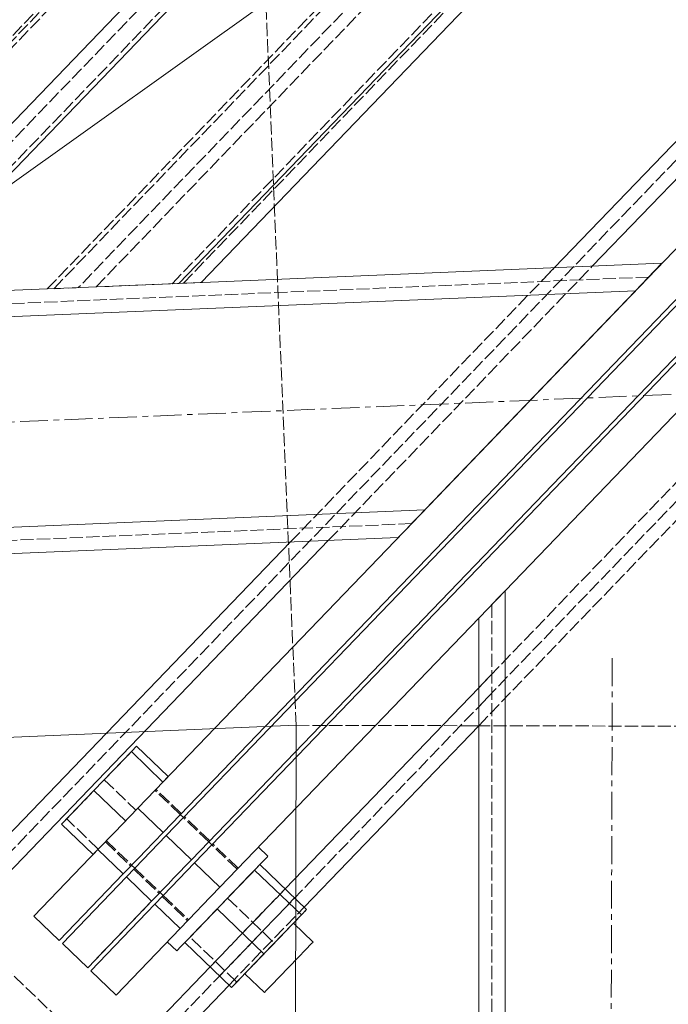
# Model space of a CAD drawing. Header units: millimetres. Extents: x -15129 to 9171, y -18789 to 5877.
# Tile 6 of 256: x -11301 to -11153, y -16714 to -16489. Entities that reach past the tile are written whole.
import ezdxf

# ---------------------------------------------------------------- set-up
doc = ezdxf.new("R2010")
doc.units = ezdxf.units.MM
doc.linetypes.add('ACAD_ISO02W100', pattern=[15, 12, -3])
doc.linetypes.add('CENTER', pattern=[50.8, 31.75, -6.35, 6.35, -6.35])
for name, color, linetype in [('AS_Belki', 145, 'Continuous'), ('AS_Blachy', 30, 'Continuous'), ('AS_DIM_ON', 7, 'Continuous'), ('AS_Sciany betonowe', 252, 'Continuous'), ('AS_Sruby', 9, 'Continuous')]:
    doc.layers.add(name, color=color, linetype=linetype)

msp = doc.modelspace()

# ---------------------------------------------------------------- linework, layer by layer
at = {"color": 5, "linetype": 'CENTER', "lineweight": 13, "ltscale": 0.2}
for p, q in [((-12610.56, -16635.47, 38010), (-11114.76, -16573.08, 21177.42)), ((-11166.01, -16634.88, 24592.18), (-11168.97, -17721.8, 38000))]:
    msp.add_line(p, q, dxfattribs=at)
at = {"layer": 'AS_Belki', "color": 84, "linetype": 'ACAD_ISO02W100', "lineweight": 13, "ltscale": 0.25}
for p, q in [((-11382.16, -16761.19), (-9433.08, -14733.53)), ((-9394.15, -14770.95), (-11343.23, -16798.61)), ((-11198.72, -16408.43), (-11337.04, -16552.33)), ((-11222.7, -16409.43), (-11361.02, -16553.33)), ((-11195.47, -16410.61), (-11331.47, -16552.1)), ((-11223.95, -16411.8), (-11359.95, -16553.28)), ((-11358.45, -16553.22), (-11222.45, -16411.74)), ((-11266.39, -16549.38), (-11167.43, -16446.43)), ((-11294.87, -16550.57), (-11195.9, -16447.62)), ((-11293.37, -16550.51), (-11194.41, -16447.55)), ((-11263.82, -16549.27), (-11167.17, -16448.73)), ((-11191.15, -16449.73), (-11287.8, -16550.27)), ((-11283.73, -16550.1), (-11189.4, -16451.97)), ((-11196.47, -16641.61), (-11100.8, -16542.08)), ((-11239.37, -16608.31), (-11179.23, -16545.75)), ((-11230.7, -16607.95), (-11170.56, -16545.39)), ((-11179.23, -16545.75), (-11182.24, -16548.87)), ((-11157.67, -16547.85), (-11391.11, -16557.59)), ((-11196.47, -16650.27), (-11096.48, -16546.24)), ((-11158.55, -16548.77), (-11157.67, -16547.85)), ((-11283.73, -16550.1), (-11259.75, -16549.1)), ((-11266.39, -16549.38), (-11263.95, -16549.28)), ((-11263.95, -16549.28), (-11263.82, -16549.27)), ((-11294.87, -16550.57), (-11288.24, -16550.29)), ((-11290.05, -16550.37), (-11287.8, -16550.27)), ((-11209.99, -16602.28), (-11208.79, -16601.03)), ((-11211.8, -16604.15), (-11388.86, -16611.54)), ((-11211.8, -16604.15), (-11210.91, -16603.24)), ((-11190.47, -16619.49), (-11192.59, -16621.7)), ((-11190.47, -16619.49), (-11190.47, -16802.45)), ((-11192.59, -16621.7), (-11193.47, -16622.62)), ((-11193.47, -16622.62), (-11193.47, -16799.45)), ((-11193.47, -16622.62), (-11193.47, -16751.45)), ((-11196.47, -16625.74), (-11196.47, -16751.45)), ((-11193.47, -16638.49), (-11196.47, -16641.61)), ((-11193.47, -16638.49), (-11196.47, -16641.61)), ((-11196.47, -16645.94), (-11193.47, -16642.82)), ((-11196.47, -16650.27), (-11193.47, -16647.14)), ((-11257.73, -16705.33), (-11240.62, -16687.53)), ((-11240.62, -16687.53), (-11257.73, -16705.33)), ((-11255.56, -16707.41), (-11238.46, -16689.61)), ((-11253.4, -16709.49), (-11236.29, -16691.69)), ((-11253.4, -16709.49), (-11236.29, -16691.69))]:
    msp.add_line(p, q, dxfattribs=at)
at = {"layer": 'AS_Belki', "color": 145, "linetype": 'Continuous', "lineweight": 13, "ltscale": 0.25}
for p, q in [((-11179.23, -16545.75), (-10447.1, -15784.1)), ((-11170.56, -16545.39), (-10442.78, -15788.26)), ((-11200.48, -16406.2), (-11341.11, -16552.5)), ((-11329.98, -16552.03), (-11193.97, -16410.55)), ((-11165.93, -16446.37), (-11264.89, -16549.32)), ((-11259.75, -16549.1), (-11165.42, -16450.97)), ((-11154.67, -16544.72), (-11264.89, -16549.32)), ((-11156.43, -16546.55), (-11154.67, -16544.72)), ((-11160.68, -16550.98), (-11156.43, -16546.55)), ((-11264.89, -16549.32), (-11329.98, -16552.03)), ((-11264.89, -16549.32), (-11260.02, -16549.12)), ((-11260.02, -16549.12), (-11259.75, -16549.1)), ((-11396.98, -16560.83), (-11160.68, -16550.98)), ((-11208.79, -16601.03), (-11160.68, -16550.98)), ((-11142.47, -16569.56), (-11190.47, -16619.49)), ((-11394.97, -16608.79), (-11208.79, -16601.03)), ((-11213.04, -16605.45), (-11208.79, -16601.03)), ((-11214.8, -16607.28), (-11213.04, -16605.45)), ((-11388.73, -16614.54), (-11214.8, -16607.28)), ((-11384.32, -16759.11), (-11239.37, -16608.31)), ((-11384.16, -16767.59), (-11230.7, -16607.95)), ((-11190.47, -16619.49), (-11194.72, -16623.91)), ((-11190.47, -16805.45), (-11190.47, -16619.49)), ((-11196.47, -16625.74), (-11196.47, -16799.45)), ((-11240.62, -16687.53), (-11196.47, -16641.61)), ((-11236.29, -16691.69), (-11196.47, -16650.27)), ((-11349.55, -16800.86), (-11257.73, -16705.33)), ((-11341.07, -16800.69), (-11253.4, -16709.49))]:
    msp.add_line(p, q, dxfattribs=at)
at = {"layer": 'AS_Blachy', "color": 145, "linetype": 'Continuous', "lineweight": 13, "ltscale": 0.25}
for p, q in [((-11223.23, -16616.06), (-11114.72, -16503.17)), ((-11216.82, -16622.37), (-11107.87, -16509.03)), ((-11210.32, -16628.59), (-11101.75, -16515.65)), ((-11132.64, -16533.35), (-11268.47, -16674.66)), ((-11126.15, -16539.59), (-11262, -16680.91)), ((-11274.24, -16669.12), (-11223.23, -16616.06)), ((-11190.47, -16619.49), (-11255.51, -16687.15)), ((-11267.77, -16675.37), (-11216.82, -16622.37)), ((-11261.27, -16681.6), (-11210.32, -16628.59)), ((-11279.55, -16674.64), (-11274.24, -16669.12)), ((-11274.24, -16669.12), (-11268.47, -16674.66)), ((-11283.31, -16678.55), (-11279.55, -16674.64)), ((-11273.07, -16680.89), (-11267.77, -16675.37)), ((-11268.47, -16674.66), (-11272.53, -16678.89)), ((-11267.77, -16675.37), (-11262, -16680.91)), ((-11297.91, -16693.74), (-11283.31, -16678.55)), ((-11277.54, -16684.09), (-11283.31, -16678.55)), ((-11273.78, -16680.18), (-11277.54, -16684.09)), ((-11272.53, -16678.89), (-11273.78, -16680.18)), ((-11276.83, -16684.8), (-11273.07, -16680.89)), ((-11266.58, -16687.12), (-11261.27, -16681.6)), ((-11262, -16680.91), (-11266.04, -16685.12)), ((-11261.27, -16681.6), (-11255.51, -16687.15)), ((-11277.54, -16684.09), (-11292.14, -16699.29)), ((-11291.42, -16699.98), (-11276.83, -16684.8)), ((-11271.06, -16690.34), (-11276.83, -16684.8)), ((-11267.3, -16686.43), (-11271.06, -16690.34)), ((-11270.34, -16691.03), (-11266.58, -16687.12)), ((-11266.04, -16685.12), (-11267.3, -16686.43)), ((-11255.51, -16687.15), (-11259.55, -16691.36)), ((-11271.06, -16690.34), (-11285.65, -16705.52)), ((-11284.93, -16706.22), (-11270.34, -16691.03)), ((-11264.57, -16696.58), (-11270.34, -16691.03)), ((-11259.55, -16691.36), (-11260.81, -16692.67)), ((-11297.91, -16693.74), (-11292.14, -16699.29)), ((-11260.81, -16692.67), (-11264.57, -16696.58)), ((-11264.57, -16696.58), (-11279.17, -16711.76)), ((-11291.42, -16699.98), (-11285.65, -16705.52)), ((-11284.93, -16706.22), (-11279.17, -16711.76))]:
    msp.add_line(p, q, dxfattribs=at)
at = {"layer": 'AS_Blachy', "color": 84, "linetype": 'ACAD_ISO02W100', "lineweight": 13, "ltscale": 0.25}
for p, q in [((-11264.31, -16670.33), (-11270.08, -16664.79)), ((-11257.82, -16676.57), (-11263.59, -16671.03)), ((-11281.62, -16676.79), (-11275.85, -16682.34)), ((-11251.33, -16682.81), (-11257.1, -16677.26)), ((-11275.13, -16683.03), (-11269.36, -16688.57)), ((-11268.64, -16689.27), (-11262.87, -16694.81)), ((-11275.93, -16732.92), (-11319.18, -16691.34)), ((-11271.06, -16690.34), (-11285.65, -16705.52))]:
    msp.add_line(p, q, dxfattribs=at)
at = {"layer": 'AS_DIM_ON', "color": 7, "lineweight": 13}
msp.add_line((-11175.47, -16435.41), (-11978.74, -17009.4), dxfattribs=at)
at = {"layer": 'AS_DIM_ON', "color": 5, "lineweight": 13}
for p, q in [((-14517.8, -16786.98), (-11238.12, -16650.19)), ((-11242.71, -18691.51), (-11238.11, -16650.19))]:
    msp.add_line(p, q, dxfattribs=at)
at = {"layer": 'AS_Sciany betonowe', "color": 145, "linetype": 'ACAD_ISO02W100', "lineweight": 13, "ltscale": 0.25}
for p, q in [((-11238.12, -16650.19), (-11445.46, -11678.85)), ((-11196.47, -16650.28), (-11196.49, -16650.28))]:
    msp.add_line(p, q, dxfattribs=at)
at = {"layer": 'AS_Sciany betonowe', "color": 84, "linetype": 'ACAD_ISO02W100', "lineweight": 13, "ltscale": 0.25}
for p, q in [((-11238.12, -16650.19), (-11018.19, -16650.69)), ((-11231.09, -16650.21), (-11232.48, -16650.2)), ((-11220.02, -16650.23), (-11231.09, -16650.21)), ((-11196.49, -16650.28), (-11200.64, -16650.28))]:
    msp.add_line(p, q, dxfattribs=at)
at = {"layer": 'AS_Sruby', "color": 84, "linetype": 'ACAD_ISO02W100', "lineweight": 13, "ltscale": 0.25}
for p, q in [((-11274.5, -16654.96), (-11281.87, -16662.63)), ((-11281.87, -16662.63), (-11274.66, -16669.56)), ((-11268.48, -16663.13), (-11267.29, -16661.89)), ((-11284.24, -16665.1), (-11290.42, -16671.53)), ((-11264.54, -16670.57), (-11270.3, -16665.02)), ((-11290.42, -16671.53), (-11291.61, -16672.76)), ((-11283.22, -16678.46), (-11290.42, -16671.53)), ((-11277.03, -16672.03), (-11276.34, -16671.31)), ((-11258.05, -16676.8), (-11263.82, -16671.26)), ((-11281.39, -16676.56), (-11275.62, -16682.1)), ((-11251.56, -16683.04), (-11257.33, -16677.5)), ((-11284.4, -16679.69), (-11283.22, -16678.46)), ((-11274.9, -16682.8), (-11269.14, -16688.34)), ((-11246.39, -16681.99), (-11253.75, -16689.65)), ((-11247.07, -16682.7), (-11247.57, -16683.22)), ((-11246.39, -16681.99), (-11247.07, -16682.7)), ((-11248.94, -16684.65), (-11250.19, -16685.94)), ((-11247.57, -16683.22), (-11248.94, -16684.65)), ((-11251.16, -16686.95), (-11256.13, -16692.12)), ((-11250.19, -16685.94), (-11251.16, -16686.95)), ((-11268.41, -16689.03), (-11262.65, -16694.58)), ((-11253.75, -16689.65), (-11256.13, -16692.12)), ((-11253.75, -16689.65), (-11243.08, -16699.91)), ((-11256.13, -16692.12), (-11261.19, -16697.38)), ((-11238.73, -16695.38), (-11235.72, -16692.25)), ((-11240.34, -16697.06), (-11239.14, -16695.81)), ((-11239.14, -16695.81), (-11238.73, -16695.38)), ((-11261.19, -16697.38), (-11263.5, -16699.79)), ((-11262.31, -16698.55), (-11263.5, -16699.79)), ((-11261.19, -16697.38), (-11262.31, -16698.55)), ((-11251.64, -16708.81), (-11262.31, -16698.55)), ((-11242.14, -16698.92), (-11240.34, -16697.06)), ((-11251.64, -16708.81), (-11243.08, -16699.91)), ((-11244.26, -16701.13), (-11243.74, -16700.59)), ((-11243.74, -16700.59), (-11242.14, -16698.92)), ((-11246.38, -16703.34), (-11244.81, -16701.7)), ((-11244.81, -16701.7), (-11244.26, -16701.13)), ((-11248.53, -16705.57), (-11248.18, -16705.21)), ((-11248.18, -16705.21), (-11247.63, -16704.64)), ((-11247.63, -16704.64), (-11246.38, -16703.34)), ((-11249.81, -16706.91), (-11249.6, -16706.69)), ((-11249.6, -16706.69), (-11249.39, -16706.47)), ((-11249.39, -16706.47), (-11248.53, -16705.57)), ((-11252.83, -16710.04), (-11251.64, -16708.81))]:
    msp.add_line(p, q, dxfattribs=at)
at = {"layer": 'AS_Sruby', "color": 145, "linetype": 'Continuous', "lineweight": 13, "ltscale": 0.25}
for p, q in [((-11274.5, -16654.96), (-11275.69, -16656.2)), ((-11267.29, -16661.89), (-11274.5, -16654.96)), ((-11275.69, -16656.2), (-11284.24, -16665.1)), ((-11275.69, -16656.2), (-11268.48, -16663.13)), ((-11284.24, -16665.1), (-11291.61, -16672.76)), ((-11284.24, -16665.1), (-11277.03, -16672.03)), ((-11263.82, -16671.26), (-11264.54, -16670.57)), ((-11291.61, -16672.76), (-11284.4, -16679.69)), ((-11257.33, -16677.5), (-11258.05, -16676.8)), ((-11244.55, -16680.07), (-11246.71, -16678)), ((-11244.74, -16680.28), (-11245.33, -16680.89)), ((-11244.55, -16680.07), (-11244.74, -16680.28)), ((-11275.62, -16682.1), (-11274.9, -16682.8)), ((-11246.28, -16681.88), (-11247.57, -16683.22)), ((-11235.72, -16692.25), (-11246.39, -16681.99)), ((-11245.33, -16680.89), (-11246.28, -16681.88)), ((-11249.14, -16684.86), (-11250.94, -16686.73)), ((-11247.57, -16683.22), (-11249.14, -16684.86)), ((-11247.57, -16683.22), (-11236.9, -16693.48)), ((-11250.94, -16686.73), (-11252.89, -16688.75)), ((-11269.14, -16688.34), (-11268.41, -16689.03)), ((-11252.89, -16688.75), (-11254.91, -16690.86)), ((-11254.91, -16690.86), (-11256.94, -16692.97)), ((-11256.94, -16692.97), (-11258.89, -16695)), ((-11256.13, -16692.12), (-11245.46, -16702.38)), ((-11245.46, -16702.38), (-11236.9, -16693.48)), ((-11236.9, -16693.48), (-11235.72, -16692.25)), ((-11258.89, -16695), (-11260.69, -16696.87)), ((-11234.26, -16699.67), (-11238.73, -16695.38)), ((-11262.27, -16698.52), (-11263.57, -16699.86)), ((-11260.69, -16696.87), (-11262.27, -16698.52)), ((-11267.5, -16699.62), (-11265.34, -16701.7)), ((-11263.57, -16699.86), (-11264.53, -16700.87)), ((-11263.5, -16699.79), (-11252.83, -16710.04)), ((-11235.87, -16701.35), (-11234.67, -16700.11)), ((-11234.67, -16700.11), (-11234.26, -16699.67)), ((-11265.13, -16701.49), (-11265.34, -16701.7)), ((-11264.53, -16700.87), (-11265.13, -16701.49)), ((-11252.83, -16710.04), (-11245.46, -16702.38)), ((-11237.67, -16703.22), (-11235.87, -16701.35)), ((-11239.79, -16705.43), (-11237.67, -16703.22)), ((-11249.81, -16706.91), (-11245.34, -16711.21)), ((-11241.91, -16707.64), (-11239.79, -16705.43)), ((-11244.92, -16710.76), (-11243.71, -16709.51)), ((-11243.71, -16709.51), (-11241.91, -16707.64)), ((-11245.34, -16711.21), (-11244.92, -16710.76))]:
    msp.add_line(p, q, dxfattribs=at)

doc.saveas('drawing.dxf')
